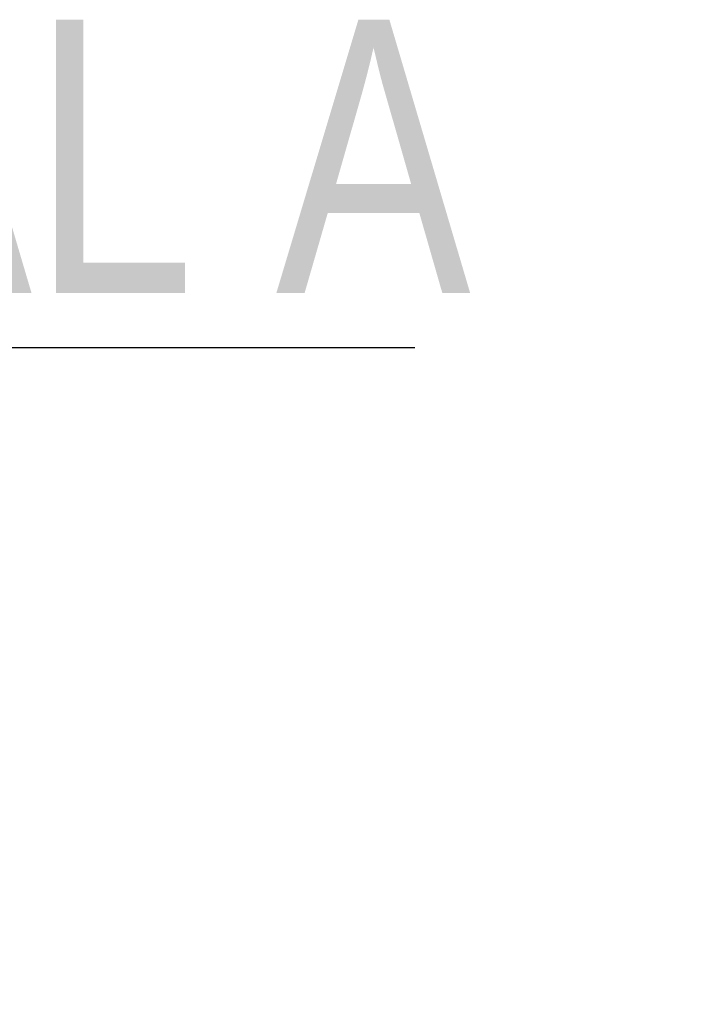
# Model space of a CAD drawing. Header units: millimetres. Extents: x -21056 to 421, y 9759 to 15589.
# Tile 103 of 120: x -1540 to -1417, y 11360 to 11540. Entities that reach past the tile are written whole.
import ezdxf
from ezdxf import colors
from ezdxf.entities.mleader import LeaderData, LeaderLine
from ezdxf.math import Vec2, Vec3

# ---------------------------------------------------------------- set-up
doc = ezdxf.new("R2010")
doc.units = ezdxf.units.MM
doc.header["$LTSCALE"] = 25
doc.header["$MEASUREMENT"] = 0
doc.layers.add('BA_odn', color=1, linetype='Continuous')
doc.styles.add('BIKTS', font='bikromsw.shx', dxfattribs={"width": 0.8})

# ---------------------------------------------------------------- blocks, each defined once
blk = doc.blocks.new('_None')

msp = doc.modelspace()

# ---------------------------------------------------------------- leaders
at = {"layer": 'BA_odn', "color": 14, "true_color": 0xb00000}
ml = msp.add_multileader_mtext('Standard', dxfattribs=at)
ml.set_content('DETAL A\\P', color=2, style='BIKTS')
ml.set_leader_properties(linetype='ByLayer', lineweight=-3)
ml.set_arrow_properties(name='NONE')
ml.build(insert=Vec2(0, 0))
ml.multileader.update_dxf_attribs({"text_left_attachment_type": 6, "text_right_attachment_type": 6, "dogleg_length": 0, "arrow_head_size": 3.33})
ctx = ml.context
ctx.base_point, ctx.char_height, ctx.arrow_head_size, ctx.landing_gap_size, ctx.plane_origin = Vec3(-1680.27, 11479.84), 50, 3.33, 0.09, Vec3(-1808.86, 11287.37)
ctx.left_attachment, ctx.right_attachment = 6, 6
notes = []
notes.append((ctx, [(0, (1, 1, 0), (-1680.27, 11479.84), (1, 0), 0, [(0, [(-1808.86, 11287.37), (-1680.27, 11479.84)], 0, [])])]))
ctx.mtext.insert, ctx.mtext.flow_direction = Vec3(-1680.18, 11539.84), 5
for ctx, leaders in notes:
    for number, flags, end, landing, length, lines in leaders:
        leader = LeaderData()
        leader.index, (leader.has_last_leader_line, leader.has_dogleg_vector, leader.attachment_direction) = number, flags
        leader.last_leader_point, leader.dogleg_vector, leader.dogleg_length = Vec3(end), Vec3(landing), length
        for number, points, colour, breaks in lines:
            line = LeaderLine()
            line.index, line.vertices, line.color, line.breaks = number, Vec3.list(points), colors.encode_raw_color(colour), breaks
            leader.lines.append(line)
        ctx.leaders.append(leader)

doc.saveas('drawing.dxf')
